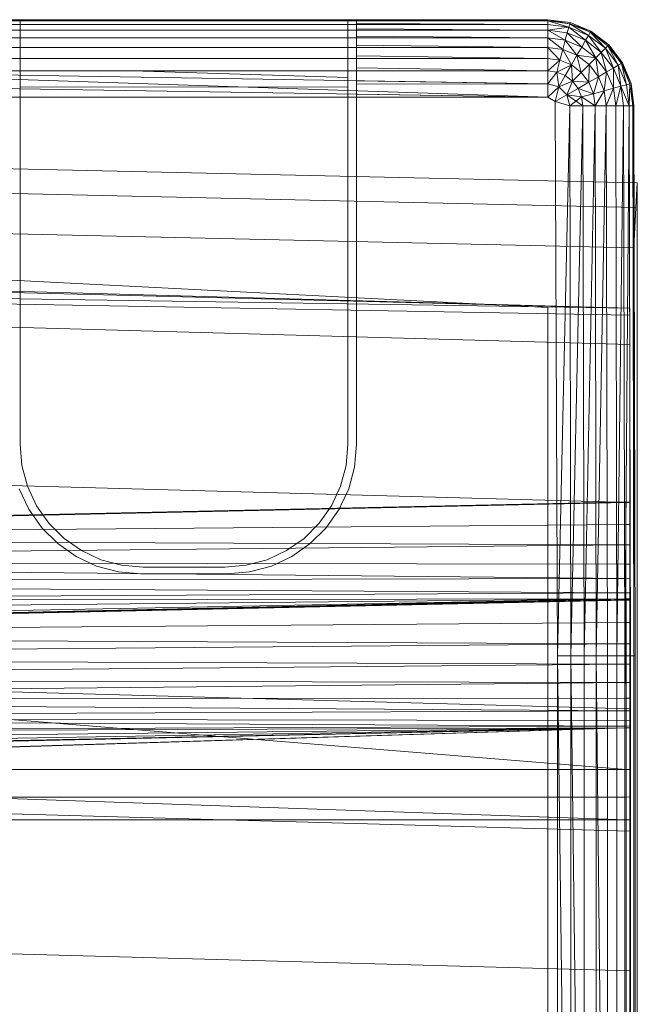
# Model space of a CAD drawing. Header units: metres. Extents: x 397.7 to 427.5, y 12.7 to 28.4.
# Tile 82 of 126: x 407.31 to 407.415, y 27.259 to 27.426. Entities that reach past the tile are written whole.
import ezdxf

# ---------------------------------------------------------------- set-up
doc = ezdxf.new("R2010")
doc.units = ezdxf.units.M
doc.layers.add('A-DETL-____-MBND', color=7, linetype='Continuous', lineweight=18)

# ---------------------------------------------------------------- blocks, each defined once
blk = doc.blocks.new('Family - Inodor P4-151432-08_TEL_P5')
at = {"layer": 'A-DETL-____-MBND', "color": 253, "true_color": 0xaaaaaa}
for p, q in [((0.57723, 0.40291), (0.71226, 0.40291)), ((0.57723, 0.40291), (0.71226, 0.40291)), ((0.57723, 0.40291), (0.71226, 0.40291)), ((0.71226, 0.40291), (0.57723, 0.40291)), ((0.71226, 0.40271), (0.57723, 0.40271)), ((0.71226, 0.40211), (0.57723, 0.40211)), ((0.62119, 0.4029), (0.67979, 0.4029)), ((0.62265, 0.40271), (0.62265, 0.40281)), ((0.62265, 0.40281), (0.62265, 0.33079)), ((0.62265, 0.40281), (0.67833, 0.40281)), ((0.62265, 0.40211), (0.62265, 0.40271)), ((0.67833, 0.40271), (0.62265, 0.40271)), ((0.62265, 0.40114), (0.62265, 0.40211)), ((0.67833, 0.40211), (0.62265, 0.40211)), ((0.67833, 0.33079), (0.67833, 0.40281)), ((0.67833, 0.40281), (0.67833, 0.40271)), ((0.67833, 0.40271), (0.67833, 0.40211)), ((0.67833, 0.40211), (0.67833, 0.40114)), ((0.67979, 0.4029), (0.67979, 0.40275)), ((0.71226, 0.40271), (0.67979, 0.40275)), ((0.67979, 0.40275), (0.71226, 0.40271)), ((0.67979, 0.40275), (0.67979, 0.40271)), ((0.71226, 0.40271), (0.67979, 0.40271)), ((0.67979, 0.40271), (0.71226, 0.40271)), ((0.67979, 0.40271), (0.67979, 0.40225)), ((0.67979, 0.40225), (0.71226, 0.40211)), ((0.67979, 0.40225), (0.71226, 0.40211)), ((0.67979, 0.40225), (0.67979, 0.40211)), ((0.71226, 0.40211), (0.67979, 0.40211)), ((0.67979, 0.40211), (0.71226, 0.40211)), ((0.67979, 0.40211), (0.67979, 0.40137)), ((0.71226, 0.40291), (0.71226, 0.40271)), ((0.71226, 0.40291), (0.71605, 0.40241)), ((0.71226, 0.40291), (0.71605, 0.40241)), ((0.71226, 0.40291), (0.71605, 0.40241)), ((0.71226, 0.40291), (0.71226, 0.40271)), ((0.71226, 0.40291), (0.716, 0.40221)), ((0.71226, 0.40291), (0.71226, 0.40271)), ((0.71226, 0.40291), (0.71605, 0.40241)), ((0.71226, 0.40291), (0.716, 0.40221)), ((0.716, 0.40221), (0.71226, 0.40271)), ((0.71226, 0.40271), (0.71226, 0.40211)), ((0.716, 0.40221), (0.71226, 0.40271)), ((0.71226, 0.40271), (0.71226, 0.40211)), ((0.71226, 0.40271), (0.716, 0.40221)), ((0.71226, 0.40271), (0.71584, 0.40164)), ((0.71226, 0.40271), (0.71584, 0.40164)), ((0.71226, 0.40271), (0.71226, 0.40211)), ((0.71584, 0.40164), (0.71226, 0.40211)), ((0.71226, 0.40211), (0.71226, 0.40114)), ((0.71584, 0.40164), (0.71226, 0.40211)), ((0.71226, 0.40211), (0.71226, 0.40114)), ((0.71226, 0.40211), (0.71584, 0.40164)), ((0.71226, 0.40211), (0.71226, 0.40114)), ((0.71584, 0.40164), (0.71226, 0.40114)), ((0.71584, 0.40164), (0.71226, 0.40114)), ((0.71584, 0.40164), (0.71559, 0.4007)), ((0.71584, 0.40164), (0.71559, 0.4007)), ((0.71584, 0.40164), (0.71559, 0.4007)), ((0.716, 0.40221), (0.71584, 0.40164)), ((0.716, 0.40221), (0.71584, 0.40164)), ((0.716, 0.40221), (0.71584, 0.40164)), ((0.71918, 0.40025), (0.71584, 0.40164)), ((0.71918, 0.40025), (0.71584, 0.40164)), ((0.71584, 0.40164), (0.7187, 0.39941)), ((0.71584, 0.40164), (0.71918, 0.40025)), ((0.71584, 0.40164), (0.7187, 0.39941)), ((0.71605, 0.40241), (0.716, 0.40221)), ((0.71605, 0.40241), (0.716, 0.40221)), ((0.71605, 0.40241), (0.716, 0.40221)), ((0.71948, 0.40077), (0.716, 0.40221)), ((0.71958, 0.40094), (0.716, 0.40221)), ((0.716, 0.40221), (0.71918, 0.40025)), ((0.716, 0.40221), (0.71958, 0.40094)), ((0.716, 0.40221), (0.71948, 0.40077)), ((0.716, 0.40221), (0.71948, 0.40077)), ((0.716, 0.40221), (0.71918, 0.40025)), ((0.71605, 0.40241), (0.71958, 0.40094)), ((0.71605, 0.40241), (0.71958, 0.40094)), ((0.71605, 0.40241), (0.71958, 0.40094)), ((0.71605, 0.40241), (0.71958, 0.40094)), ((0.71226, 0.40114), (0.57723, 0.40114)), ((0.71226, 0.39982), (0.57723, 0.39982)), ((0.62265, 0.39982), (0.62265, 0.40114)), ((0.67833, 0.40114), (0.62265, 0.40114)), ((0.62265, 0.39819), (0.62265, 0.39982)), ((0.67833, 0.39982), (0.62265, 0.39982)), ((0.67833, 0.40114), (0.67833, 0.39982)), ((0.67833, 0.39982), (0.67833, 0.39819)), ((0.67979, 0.40137), (0.71226, 0.40114)), ((0.67979, 0.40137), (0.71226, 0.40114)), ((0.67979, 0.40137), (0.67979, 0.40114)), ((0.71226, 0.40114), (0.67979, 0.40114)), ((0.67979, 0.40114), (0.71226, 0.40114)), ((0.67979, 0.40114), (0.67979, 0.40013)), ((0.67979, 0.40013), (0.71226, 0.39982)), ((0.67979, 0.40013), (0.71226, 0.39982)), ((0.67979, 0.40013), (0.67979, 0.39982)), ((0.71226, 0.39982), (0.67979, 0.39982)), ((0.67979, 0.39982), (0.71226, 0.39982)), ((0.67979, 0.39982), (0.67979, 0.39858)), ((0.71559, 0.4007), (0.71226, 0.40114)), ((0.71226, 0.40114), (0.71226, 0.39982)), ((0.71559, 0.4007), (0.71226, 0.40114)), ((0.71226, 0.40114), (0.71226, 0.39982)), ((0.71226, 0.40114), (0.71559, 0.4007)), ((0.71226, 0.40114), (0.71525, 0.39942)), ((0.71226, 0.40114), (0.71525, 0.39942)), ((0.71226, 0.40114), (0.71226, 0.39982)), ((0.71525, 0.39942), (0.71226, 0.39982)), ((0.71226, 0.39982), (0.71226, 0.39819)), ((0.71525, 0.39942), (0.71226, 0.39982)), ((0.71226, 0.39982), (0.71226, 0.39819)), ((0.71226, 0.39982), (0.71525, 0.39942)), ((0.71226, 0.39982), (0.71483, 0.39785)), ((0.71226, 0.39982), (0.71483, 0.39785)), ((0.71226, 0.39982), (0.71226, 0.39819)), ((0.71559, 0.4007), (0.71525, 0.39942)), ((0.71559, 0.4007), (0.71525, 0.39942)), ((0.71559, 0.4007), (0.71525, 0.39942)), ((0.7187, 0.39941), (0.71559, 0.4007)), ((0.7187, 0.39941), (0.71559, 0.4007)), ((0.71559, 0.4007), (0.71804, 0.39827)), ((0.71559, 0.4007), (0.7187, 0.39941)), ((0.71559, 0.4007), (0.71804, 0.39827)), ((0.71918, 0.40025), (0.7187, 0.39941)), ((0.71918, 0.40025), (0.7187, 0.39941)), ((0.71918, 0.40025), (0.7187, 0.39941)), ((0.71948, 0.40077), (0.71918, 0.40025)), ((0.71948, 0.40077), (0.71918, 0.40025)), ((0.71948, 0.40077), (0.71918, 0.40025)), ((0.72205, 0.39805), (0.71918, 0.40025)), ((0.72205, 0.39805), (0.71918, 0.40025)), ((0.71918, 0.40025), (0.72136, 0.39736)), ((0.71918, 0.40025), (0.72205, 0.39805)), ((0.71918, 0.40025), (0.72136, 0.39736)), ((0.71958, 0.40094), (0.71948, 0.40077)), ((0.71958, 0.40094), (0.71948, 0.40077)), ((0.71958, 0.40094), (0.71948, 0.40077)), ((0.72247, 0.39847), (0.71948, 0.40077)), ((0.72262, 0.39862), (0.71948, 0.40077)), ((0.71948, 0.40077), (0.72205, 0.39805)), ((0.71948, 0.40077), (0.72262, 0.39862)), ((0.71948, 0.40077), (0.72247, 0.39847)), ((0.71948, 0.40077), (0.72247, 0.39847)), ((0.71948, 0.40077), (0.72205, 0.39805)), ((0.71958, 0.40094), (0.72262, 0.39862)), ((0.71958, 0.40094), (0.72262, 0.39862)), ((0.71958, 0.40094), (0.72262, 0.39862)), ((0.71958, 0.40094), (0.72262, 0.39862)), ((0.71226, 0.39819), (0.57723, 0.39819)), ((0.62265, 0.39631), (0.62265, 0.39819)), ((0.67833, 0.39819), (0.62265, 0.39819)), ((0.67833, 0.39819), (0.67833, 0.39631)), ((0.67979, 0.39858), (0.71226, 0.39819)), ((0.67979, 0.39858), (0.71226, 0.39819)), ((0.67979, 0.39858), (0.67979, 0.39819)), ((0.71226, 0.39819), (0.67979, 0.39819)), ((0.67979, 0.39819), (0.71226, 0.39819)), ((0.67979, 0.39819), (0.67979, 0.39676)), ((0.71483, 0.39785), (0.71226, 0.39819)), ((0.71226, 0.39819), (0.71226, 0.39631)), ((0.71483, 0.39785), (0.71226, 0.39819)), ((0.71226, 0.39819), (0.71226, 0.39631)), ((0.71226, 0.39819), (0.71483, 0.39785)), ((0.71226, 0.39819), (0.71434, 0.39603)), ((0.71226, 0.39819), (0.71434, 0.39603)), ((0.71226, 0.39819), (0.71226, 0.39631)), ((0.71525, 0.39942), (0.71483, 0.39785)), ((0.71525, 0.39942), (0.71483, 0.39785)), ((0.71525, 0.39942), (0.71483, 0.39785)), ((0.71804, 0.39827), (0.71525, 0.39942)), ((0.71804, 0.39827), (0.71525, 0.39942)), ((0.71525, 0.39942), (0.71804, 0.39827)), ((0.71525, 0.39942), (0.71722, 0.39686)), ((0.71525, 0.39942), (0.71722, 0.39686)), ((0.71804, 0.39827), (0.71722, 0.39686)), ((0.71804, 0.39827), (0.71722, 0.39686)), ((0.71804, 0.39827), (0.71722, 0.39686)), ((0.7187, 0.39941), (0.71804, 0.39827)), ((0.7187, 0.39941), (0.71804, 0.39827)), ((0.7187, 0.39941), (0.71804, 0.39827)), ((0.72043, 0.39643), (0.71804, 0.39827)), ((0.72043, 0.39643), (0.71804, 0.39827)), ((0.71804, 0.39827), (0.72043, 0.39643)), ((0.72136, 0.39736), (0.7187, 0.39941)), ((0.72136, 0.39736), (0.7187, 0.39941)), ((0.7187, 0.39941), (0.72043, 0.39643)), ((0.7187, 0.39941), (0.72136, 0.39736)), ((0.7187, 0.39941), (0.72043, 0.39643)), ((0.72247, 0.39847), (0.72205, 0.39805)), ((0.72247, 0.39847), (0.72205, 0.39805)), ((0.72247, 0.39847), (0.72205, 0.39805)), ((0.72262, 0.39862), (0.72247, 0.39847)), ((0.72262, 0.39862), (0.72247, 0.39847)), ((0.72262, 0.39862), (0.72247, 0.39847)), ((0.72477, 0.39548), (0.72247, 0.39847)), ((0.72477, 0.39548), (0.72247, 0.39847)), ((0.72247, 0.39847), (0.72425, 0.39518)), ((0.72247, 0.39847), (0.72477, 0.39548)), ((0.72247, 0.39847), (0.72425, 0.39518)), ((0.72262, 0.39862), (0.72494, 0.39558)), ((0.72262, 0.39862), (0.72494, 0.39558)), ((0.72262, 0.39862), (0.72494, 0.39558)), ((0.72262, 0.39862), (0.72477, 0.39548)), ((0.72262, 0.39862), (0.72494, 0.39558)), ((0.72262, 0.39862), (0.72477, 0.39548)), ((0.67979, 0.39676), (0.71226, 0.39631)), ((0.67979, 0.39676), (0.71226, 0.39631)), ((0.67979, 0.39676), (0.67979, 0.39631)), ((0.71483, 0.39785), (0.71434, 0.39603)), ((0.71483, 0.39785), (0.71434, 0.39603)), ((0.71483, 0.39785), (0.71434, 0.39603)), ((0.71722, 0.39686), (0.71483, 0.39785)), ((0.71722, 0.39686), (0.71483, 0.39785)), ((0.71483, 0.39785), (0.71722, 0.39686)), ((0.71483, 0.39785), (0.71628, 0.39523)), ((0.71483, 0.39785), (0.71628, 0.39523)), ((0.71722, 0.39686), (0.71628, 0.39523)), ((0.71722, 0.39686), (0.71628, 0.39523)), ((0.71722, 0.39686), (0.71628, 0.39523)), ((0.71928, 0.39528), (0.71722, 0.39686)), ((0.72043, 0.39643), (0.71722, 0.39686)), ((0.71722, 0.39686), (0.72043, 0.39643)), ((0.71722, 0.39686), (0.71928, 0.39528)), ((0.71722, 0.39686), (0.71928, 0.39528)), ((0.71722, 0.39686), (0.71795, 0.39395)), ((0.71722, 0.39686), (0.71795, 0.39395)), ((0.72043, 0.39643), (0.71928, 0.39528)), ((0.72043, 0.39643), (0.71928, 0.39528)), ((0.72043, 0.39643), (0.71928, 0.39528)), ((0.72136, 0.39736), (0.72043, 0.39643)), ((0.72136, 0.39736), (0.72043, 0.39643)), ((0.72136, 0.39736), (0.72043, 0.39643)), ((0.72227, 0.39404), (0.72043, 0.39643)), ((0.72227, 0.39404), (0.72043, 0.39643)), ((0.72043, 0.39643), (0.72086, 0.39322)), ((0.72043, 0.39643), (0.72227, 0.39404)), ((0.72043, 0.39643), (0.72086, 0.39322)), ((0.72205, 0.39805), (0.72136, 0.39736)), ((0.72205, 0.39805), (0.72136, 0.39736)), ((0.72205, 0.39805), (0.72136, 0.39736)), ((0.72341, 0.3947), (0.72136, 0.39736)), ((0.72341, 0.3947), (0.72136, 0.39736)), ((0.72136, 0.39736), (0.72227, 0.39404)), ((0.72136, 0.39736), (0.72341, 0.3947)), ((0.72136, 0.39736), (0.72227, 0.39404)), ((0.72425, 0.39518), (0.72205, 0.39805)), ((0.72425, 0.39518), (0.72205, 0.39805)), ((0.72205, 0.39805), (0.72341, 0.3947)), ((0.72205, 0.39805), (0.72425, 0.39518)), ((0.72205, 0.39805), (0.72341, 0.3947)), ((0.71226, 0.39631), (0.57723, 0.39631)), ((0.62265, 0.39424), (0.62265, 0.39631)), ((0.67833, 0.39631), (0.62265, 0.39631)), ((0.67833, 0.39631), (0.67833, 0.39423)), ((0.71226, 0.39631), (0.67979, 0.39631)), ((0.67979, 0.39631), (0.71226, 0.39631)), ((0.67979, 0.39631), (0.67979, 0.39473)), ((0.71434, 0.39603), (0.71226, 0.39631)), ((0.71226, 0.39631), (0.71226, 0.39423)), ((0.71434, 0.39603), (0.71226, 0.39631)), ((0.71226, 0.39631), (0.71226, 0.39423)), ((0.71226, 0.39631), (0.71434, 0.39603)), ((0.71226, 0.39631), (0.71226, 0.39423)), ((0.71434, 0.39603), (0.71226, 0.39423)), ((0.71434, 0.39603), (0.71226, 0.39423)), ((0.7138, 0.39402), (0.71434, 0.39603)), ((0.71434, 0.39603), (0.7138, 0.39402)), ((0.71434, 0.39603), (0.7138, 0.39402)), ((0.71628, 0.39523), (0.7138, 0.39402)), ((0.71628, 0.39523), (0.7138, 0.39402)), ((0.71628, 0.39523), (0.71434, 0.39603)), ((0.71628, 0.39523), (0.71434, 0.39603)), ((0.71434, 0.39603), (0.71628, 0.39523)), ((0.71628, 0.39523), (0.71524, 0.39343)), ((0.71628, 0.39523), (0.71524, 0.39343)), ((0.71628, 0.39523), (0.71524, 0.39343)), ((0.71795, 0.39395), (0.71628, 0.39523)), ((0.71795, 0.39395), (0.71628, 0.39523)), ((0.71628, 0.39523), (0.71795, 0.39395)), ((0.71628, 0.39523), (0.71648, 0.39248)), ((0.71628, 0.39523), (0.71648, 0.39248)), ((0.71928, 0.39528), (0.71795, 0.39395)), ((0.71928, 0.39528), (0.71795, 0.39395)), ((0.71928, 0.39528), (0.71795, 0.39395)), ((0.71928, 0.39528), (0.71923, 0.39228)), ((0.71928, 0.39528), (0.71923, 0.39228)), ((0.72086, 0.39322), (0.71928, 0.39528)), ((0.72086, 0.39322), (0.71928, 0.39528)), ((0.71928, 0.39528), (0.72086, 0.39322)), ((0.72425, 0.39518), (0.72341, 0.3947)), ((0.72425, 0.39518), (0.72341, 0.3947)), ((0.72425, 0.39518), (0.72341, 0.3947)), ((0.72477, 0.39548), (0.72425, 0.39518)), ((0.72477, 0.39548), (0.72425, 0.39518)), ((0.72477, 0.39548), (0.72425, 0.39518)), ((0.72564, 0.39184), (0.72425, 0.39518)), ((0.72564, 0.39184), (0.72425, 0.39518)), ((0.72425, 0.39518), (0.7247, 0.39159)), ((0.72425, 0.39518), (0.72564, 0.39184)), ((0.72425, 0.39518), (0.7247, 0.39159)), ((0.72494, 0.39558), (0.72477, 0.39548)), ((0.72494, 0.39558), (0.72477, 0.39548)), ((0.72494, 0.39558), (0.72477, 0.39548)), ((0.72621, 0.392), (0.72477, 0.39548)), ((0.72621, 0.392), (0.72477, 0.39548)), ((0.72477, 0.39548), (0.72564, 0.39184)), ((0.72477, 0.39548), (0.72621, 0.392)), ((0.72477, 0.39548), (0.72564, 0.39184)), ((0.72494, 0.39558), (0.72641, 0.39205)), ((0.72494, 0.39558), (0.72641, 0.39205)), ((0.72494, 0.39558), (0.72641, 0.39205)), ((0.72494, 0.39558), (0.72621, 0.392)), ((0.72494, 0.39558), (0.72641, 0.39205)), ((0.72494, 0.39558), (0.72621, 0.392)), ((0.71226, 0.39423), (0.57723, 0.39423)), ((0.71226, 0.39201), (0.57723, 0.39423)), ((0.71226, 0.38973), (0.57723, 0.39423)), ((0.62265, 0.39149), (0.62265, 0.39424)), ((0.64166, 0.39423), (0.62265, 0.39424)), ((0.67833, 0.39307), (0.64166, 0.39423)), ((0.67833, 0.39423), (0.64166, 0.39423)), ((0.67833, 0.39423), (0.67833, 0.39307)), ((0.67833, 0.39307), (0.67833, 0.39144)), ((0.67979, 0.39473), (0.71226, 0.39423)), ((0.67979, 0.39473), (0.71226, 0.39423)), ((0.67979, 0.39473), (0.67979, 0.39423)), ((0.71226, 0.39423), (0.67979, 0.39423)), ((0.67979, 0.39423), (0.71226, 0.39423)), ((0.67979, 0.39423), (0.67979, 0.39254)), ((0.7138, 0.39402), (0.71226, 0.39423)), ((0.71226, 0.39423), (0.71226, 0.39201)), ((0.7138, 0.39402), (0.71226, 0.39423)), ((0.71226, 0.39423), (0.71226, 0.39201)), ((0.71226, 0.39423), (0.7138, 0.39402)), ((0.71226, 0.39423), (0.71226, 0.39201)), ((0.7138, 0.39402), (0.71226, 0.39201)), ((0.7138, 0.39402), (0.71226, 0.39201)), ((0.7138, 0.39402), (0.71226, 0.39201)), ((0.71524, 0.39343), (0.7138, 0.39402)), ((0.71413, 0.39151), (0.7138, 0.39402)), ((0.71524, 0.39343), (0.7138, 0.39402)), ((0.7138, 0.39402), (0.71524, 0.39343)), ((0.7138, 0.39402), (0.71413, 0.39151)), ((0.7138, 0.39402), (0.71413, 0.39151)), ((0.71524, 0.39343), (0.71413, 0.39151)), ((0.71524, 0.39343), (0.71413, 0.39151)), ((0.71524, 0.39343), (0.71413, 0.39151)), ((0.71648, 0.39248), (0.71524, 0.39343)), ((0.71648, 0.39248), (0.71524, 0.39343)), ((0.71524, 0.39343), (0.71648, 0.39248)), ((0.71795, 0.39395), (0.71648, 0.39248)), ((0.71795, 0.39395), (0.71648, 0.39248)), ((0.71795, 0.39395), (0.71648, 0.39248)), ((0.71923, 0.39228), (0.71795, 0.39395)), ((0.71923, 0.39228), (0.71795, 0.39395)), ((0.71795, 0.39395), (0.71923, 0.39228)), ((0.72086, 0.39322), (0.71923, 0.39228)), ((0.72086, 0.39322), (0.71923, 0.39228)), ((0.72086, 0.39322), (0.71923, 0.39228)), ((0.72086, 0.39322), (0.72003, 0.39034)), ((0.72086, 0.39322), (0.72003, 0.39034)), ((0.72227, 0.39404), (0.72086, 0.39322)), ((0.72227, 0.39404), (0.72086, 0.39322)), ((0.72227, 0.39404), (0.72086, 0.39322)), ((0.72185, 0.39083), (0.72086, 0.39322)), ((0.72185, 0.39083), (0.72086, 0.39322)), ((0.72086, 0.39322), (0.72185, 0.39083)), ((0.72227, 0.39404), (0.72185, 0.39083)), ((0.72227, 0.39404), (0.72185, 0.39083)), ((0.72341, 0.3947), (0.72227, 0.39404)), ((0.72341, 0.3947), (0.72227, 0.39404)), ((0.72341, 0.3947), (0.72227, 0.39404)), ((0.72342, 0.39125), (0.72227, 0.39404)), ((0.72342, 0.39125), (0.72227, 0.39404)), ((0.72227, 0.39404), (0.72342, 0.39125)), ((0.7247, 0.39159), (0.72341, 0.3947)), ((0.7247, 0.39159), (0.72341, 0.3947)), ((0.72341, 0.3947), (0.72342, 0.39125)), ((0.72341, 0.3947), (0.7247, 0.39159)), ((0.72341, 0.3947), (0.72342, 0.39125)), ((0.71226, 0.38973), (0.57626, 0.39188)), ((0.62265, 0.33079), (0.62265, 0.39149)), ((0.67833, 0.39144), (0.62265, 0.39149)), ((0.67833, 0.39144), (0.67833, 0.33079)), ((0.67979, 0.39254), (0.71226, 0.39201)), ((0.67979, 0.39254), (0.71226, 0.39201)), ((0.67979, 0.39254), (0.67979, 0.39198)), ((0.71226, 0.39201), (0.67979, 0.39198)), ((0.67979, 0.39198), (0.71226, 0.39201)), ((0.67979, 0.39198), (0.67979, 0.39024)), ((0.71226, 0.39201), (0.71226, 0.38973)), ((0.71413, 0.39151), (0.71226, 0.39201)), ((0.71413, 0.39151), (0.71226, 0.39201)), ((0.71226, 0.39201), (0.71226, 0.38973)), ((0.71226, 0.39201), (0.71413, 0.39151)), ((0.71226, 0.39201), (0.71226, 0.38973)), ((0.71413, 0.39151), (0.71226, 0.38973)), ((0.71413, 0.39151), (0.71226, 0.38973)), ((0.71413, 0.39151), (0.71226, 0.38973)), ((0.71353, 0.38899), (0.71413, 0.39151)), ((0.71413, 0.39151), (0.71353, 0.38899)), ((0.71413, 0.39151), (0.71353, 0.38899)), ((0.71648, 0.39248), (0.71413, 0.39151)), ((0.71648, 0.39248), (0.71413, 0.39151)), ((0.71648, 0.39248), (0.71413, 0.39151)), ((0.71551, 0.39013), (0.71413, 0.39151)), ((0.71551, 0.39013), (0.71413, 0.39151)), ((0.71413, 0.39151), (0.71551, 0.39013)), ((0.71648, 0.39248), (0.71551, 0.39013)), ((0.71648, 0.39248), (0.71551, 0.39013)), ((0.71648, 0.39248), (0.71551, 0.39013)), ((0.71743, 0.39124), (0.71648, 0.39248)), ((0.71923, 0.39228), (0.71648, 0.39248)), ((0.71648, 0.39248), (0.71923, 0.39228)), ((0.71648, 0.39248), (0.71743, 0.39124)), ((0.71648, 0.39248), (0.71743, 0.39124)), ((0.71923, 0.39228), (0.71743, 0.39124)), ((0.71923, 0.39228), (0.71743, 0.39124)), ((0.71923, 0.39228), (0.71743, 0.39124)), ((0.72003, 0.39034), (0.71923, 0.39228)), ((0.72003, 0.39034), (0.71923, 0.39228)), ((0.71923, 0.39228), (0.72003, 0.39034)), ((0.7247, 0.39159), (0.72342, 0.39125)), ((0.7247, 0.39159), (0.72342, 0.39125)), ((0.7247, 0.39159), (0.72342, 0.39125)), ((0.7247, 0.39159), (0.72382, 0.38826)), ((0.7247, 0.39159), (0.72382, 0.38826)), ((0.72564, 0.39184), (0.7247, 0.39159)), ((0.72564, 0.39184), (0.7247, 0.39159)), ((0.72564, 0.39184), (0.7247, 0.39159)), ((0.72514, 0.38826), (0.7247, 0.39159)), ((0.72611, 0.38826), (0.7247, 0.39159)), ((0.7247, 0.39159), (0.72611, 0.38826)), ((0.7247, 0.39159), (0.72514, 0.38826)), ((0.7247, 0.39159), (0.72514, 0.38826)), ((0.72621, 0.392), (0.72564, 0.39184)), ((0.72621, 0.392), (0.72564, 0.39184)), ((0.72621, 0.392), (0.72564, 0.39184)), ((0.72611, 0.38826), (0.72564, 0.39184)), ((0.72611, 0.38826), (0.72564, 0.39184)), ((0.72564, 0.39184), (0.72611, 0.38826)), ((0.72621, 0.392), (0.72611, 0.38826)), ((0.72621, 0.392), (0.72611, 0.38826)), ((0.72641, 0.39205), (0.72621, 0.392)), ((0.72641, 0.39205), (0.72621, 0.392)), ((0.72641, 0.39205), (0.72621, 0.392)), ((0.72671, 0.38826), (0.72621, 0.392)), ((0.72671, 0.38826), (0.72621, 0.392)), ((0.72621, 0.392), (0.72671, 0.38826)), ((0.72641, 0.39205), (0.72691, 0.38826)), ((0.72641, 0.39205), (0.72691, 0.38826)), ((0.72641, 0.39205), (0.72691, 0.38826)), ((0.72641, 0.39205), (0.72671, 0.38826)), ((0.72641, 0.39205), (0.72691, 0.38826)), ((0.72641, 0.39205), (0.72671, 0.38826)), ((0.71226, 0.38973), (0.57723, 0.38973)), ((0.67979, 0.39024), (0.71226, 0.38973)), ((0.67979, 0.39024), (0.71226, 0.38973)), ((0.67979, 0.39024), (0.67979, 0.38973)), ((0.71226, 0.38973), (0.67979, 0.38973)), ((0.67979, 0.38973), (0.71226, 0.38973)), ((0.67979, 0.38973), (0.67979, 0.38917)), ((0.71353, 0.38899), (0.71226, 0.38973)), ((0.71353, 0.38899), (0.71226, 0.38973)), ((0.71226, 0.38973), (0.71353, 0.38899)), ((0.71551, 0.39013), (0.71353, 0.38899)), ((0.71551, 0.39013), (0.71353, 0.38899)), ((0.71743, 0.39124), (0.71551, 0.39013)), ((0.71743, 0.39124), (0.71551, 0.39013)), ((0.71743, 0.39124), (0.71551, 0.39013)), ((0.71802, 0.3898), (0.71551, 0.39013)), ((0.71601, 0.38826), (0.71551, 0.39013)), ((0.71802, 0.3898), (0.71551, 0.39013)), ((0.71802, 0.3898), (0.71551, 0.39013)), ((0.71823, 0.38826), (0.71551, 0.39013)), ((0.71802, 0.3898), (0.71601, 0.38826)), ((0.71802, 0.3898), (0.71743, 0.39124)), ((0.72003, 0.39034), (0.71743, 0.39124)), ((0.71743, 0.39124), (0.72003, 0.39034)), ((0.71743, 0.39124), (0.71802, 0.3898)), ((0.71743, 0.39124), (0.71802, 0.3898)), ((0.72003, 0.39034), (0.71802, 0.3898)), ((0.72003, 0.39034), (0.71802, 0.3898)), ((0.72003, 0.39034), (0.71802, 0.3898)), ((0.71823, 0.38826), (0.71802, 0.3898)), ((0.72031, 0.38826), (0.71802, 0.3898)), ((0.71802, 0.3898), (0.71823, 0.38826)), ((0.71802, 0.3898), (0.72031, 0.38826)), ((0.71802, 0.3898), (0.71823, 0.38826)), ((0.72185, 0.39083), (0.72003, 0.39034)), ((0.72185, 0.39083), (0.72003, 0.39034)), ((0.72185, 0.39083), (0.72003, 0.39034)), ((0.72031, 0.38826), (0.72003, 0.39034)), ((0.72031, 0.38826), (0.72003, 0.39034)), ((0.72003, 0.39034), (0.72031, 0.38826)), ((0.72185, 0.39083), (0.72031, 0.38826)), ((0.72185, 0.39083), (0.72031, 0.38826)), ((0.72342, 0.39125), (0.72185, 0.39083)), ((0.72342, 0.39125), (0.72185, 0.39083)), ((0.72342, 0.39125), (0.72185, 0.39083)), ((0.72219, 0.38826), (0.72185, 0.39083)), ((0.72219, 0.38826), (0.72185, 0.39083)), ((0.72185, 0.39083), (0.72219, 0.38826)), ((0.72342, 0.39125), (0.72219, 0.38826)), ((0.72342, 0.39125), (0.72219, 0.38826)), ((0.72382, 0.38826), (0.72342, 0.39125)), ((0.72382, 0.38826), (0.72342, 0.39125)), ((0.72342, 0.39125), (0.72382, 0.38826)), ((0.67979, 0.38917), (0.67979, 0.33073)), ((0.71601, 0.38826), (0.71353, 0.38899)), ((0.71353, 0.38899), (0.71393, 0.29485)), ((0.71353, 0.38899), (0.71393, 0.29485)), ((0.71601, 0.38826), (0.71353, 0.38899)), ((0.71393, 0.29485), (0.71353, 0.38899)), ((0.71601, 0.38826), (0.71393, 0.29485)), ((0.71601, 0.38826), (0.71393, 0.29485)), ((0.71601, 0.38826), (0.71393, 0.29485)), ((0.71823, 0.38826), (0.71601, 0.38826)), ((0.71621, 0.29485), (0.71601, 0.38826)), ((0.71823, 0.38826), (0.71601, 0.38826)), ((0.71621, 0.29485), (0.71601, 0.38826)), ((0.71601, 0.38826), (0.71621, 0.29485)), ((0.71823, 0.38826), (0.71621, 0.29485)), ((0.71823, 0.38826), (0.71621, 0.29485)), ((0.72031, 0.38826), (0.71823, 0.38826)), ((0.71843, 0.29485), (0.71823, 0.38826)), ((0.72031, 0.38826), (0.71823, 0.38826)), ((0.72031, 0.38826), (0.71823, 0.38826)), ((0.71843, 0.29485), (0.71823, 0.38826)), ((0.71823, 0.38826), (0.71843, 0.29485)), ((0.72031, 0.38826), (0.71843, 0.29485)), ((0.72031, 0.38826), (0.71843, 0.29485)), ((0.72219, 0.38826), (0.72031, 0.38826)), ((0.72051, 0.29485), (0.72031, 0.38826)), ((0.72219, 0.38826), (0.72031, 0.38826)), ((0.72219, 0.38826), (0.72031, 0.38826)), ((0.72051, 0.29485), (0.72031, 0.38826)), ((0.72031, 0.38826), (0.72051, 0.29485)), ((0.72219, 0.38826), (0.72051, 0.29485)), ((0.72219, 0.38826), (0.72051, 0.29485)), ((0.72382, 0.38826), (0.72219, 0.38826)), ((0.72239, 0.29485), (0.72219, 0.38826)), ((0.72382, 0.38826), (0.72219, 0.38826)), ((0.72382, 0.38826), (0.72219, 0.38826)), ((0.72239, 0.29485), (0.72219, 0.38826)), ((0.72219, 0.38826), (0.72239, 0.29485)), ((0.72514, 0.38826), (0.72382, 0.38826)), ((0.72402, 0.29485), (0.72382, 0.38826)), ((0.72514, 0.38826), (0.72382, 0.38826)), ((0.72514, 0.38826), (0.72382, 0.38826)), ((0.72402, 0.29485), (0.72382, 0.38826)), ((0.72382, 0.38826), (0.72402, 0.29485)), ((0.72514, 0.38826), (0.72402, 0.29485)), ((0.72514, 0.38826), (0.72402, 0.29485)), ((0.72611, 0.38826), (0.72514, 0.38826)), ((0.72534, 0.29485), (0.72514, 0.38826)), ((0.72611, 0.38826), (0.72514, 0.38826)), ((0.72611, 0.38826), (0.72514, 0.38826)), ((0.72534, 0.29485), (0.72514, 0.38826)), ((0.72514, 0.38826), (0.72534, 0.29485)), ((0.72611, 0.38826), (0.72534, 0.29485)), ((0.72611, 0.38826), (0.72534, 0.29485)), ((0.72671, 0.38826), (0.72611, 0.38826)), ((0.72631, 0.29485), (0.72611, 0.38826)), ((0.72671, 0.38826), (0.72611, 0.38826)), ((0.72671, 0.38826), (0.72611, 0.38826)), ((0.72631, 0.29485), (0.72611, 0.38826)), ((0.72611, 0.38826), (0.72631, 0.29485)), ((0.72691, 0.38826), (0.72671, 0.38826)), ((0.72691, 0.29485), (0.72671, 0.38826)), ((0.72691, 0.38826), (0.72671, 0.38826)), ((0.72691, 0.38826), (0.72671, 0.38826)), ((0.72691, 0.29485), (0.72671, 0.38826)), ((0.72671, 0.38826), (0.72691, 0.29485)), ((0.72691, 0.38826), (0.72711, 0.29485)), ((0.72691, 0.38826), (0.72691, 0.01465)), ((0.72691, 0.38826), (0.72691, 0.01465)), ((0.72691, 0.38826), (0.72691, 0.29485)), ((0.72691, 0.38826), (0.72711, 0.29485)), ((0.72691, 0.38826), (0.72691, 0.29485)), ((0.72747, 0.37522), (0.40793, 0.38234)), ((0.72747, 0.37522), (0.40793, 0.38234)), ((0.72725, 0.371), (0.40776, 0.37812)), ((0.72725, 0.371), (0.40776, 0.37812)), ((0.72725, 0.371), (0.72747, 0.37522)), ((0.72747, 0.37522), (0.72725, 0.371)), ((0.72747, 0.371), (0.72747, 0.37522)), ((0.72747, 0.37522), (0.72747, 0.371)), ((0.72691, 0.36417), (0.40749, 0.37128)), ((0.72691, 0.36417), (0.40749, 0.37128)), ((0.72691, 0.36417), (0.72725, 0.371)), ((0.72725, 0.371), (0.72691, 0.36417)), ((0.72747, 0.371), (0.72747, 0.36417)), ((0.72747, 0.36417), (0.72747, 0.371)), ((0.21652, 0.36797), (0.7262, 0.35389)), ((0.7262, 0.35389), (0.21652, 0.36678)), ((0.72691, 0.03582), (0.72691, 0.36417)), ((0.72691, 0.36417), (0.72691, 0.03582)), ((0.72747, 0.36417), (0.72747, 0.03582)), ((0.72747, 0.03582), (0.72747, 0.36417)), ((0.7262, 0.35389), (0.21652, 0.36184)), ((0.7262, 0.35271), (0.21652, 0.36184)), ((0.7262, 0.34776), (0.21652, 0.36184)), ((0.54781, 0.3624), (0.71226, 0.35403)), ((0.71226, 0.35403), (0.57586, 0.36098)), ((0.71226, 0.05064), (0.71226, 0.35403)), ((0.71226, 0.05064), (0.71226, 0.35403)), ((0.7262, 0.35389), (0.7262, 0.35271)), ((0.7262, 0.35271), (0.7262, 0.34776)), ((0.7262, 0.34776), (0.7262, 0.32087)), ((0.7262, 0.32087), (0.21652, 0.33495)), ((0.62265, 0.33079), (0.62297, 0.32716)), ((0.62297, 0.32716), (0.62265, 0.33079)), ((0.67801, 0.32716), (0.67833, 0.33079)), ((0.67833, 0.33079), (0.67801, 0.32716)), ((0.67979, 0.33073), (0.67946, 0.32692)), ((0.62297, 0.32716), (0.62391, 0.32365)), ((0.62391, 0.32365), (0.62297, 0.32716)), ((0.67707, 0.32365), (0.67801, 0.32716)), ((0.67801, 0.32716), (0.67707, 0.32365)), ((0.67946, 0.32692), (0.67847, 0.32322)), ((0.62251, 0.32322), (0.62413, 0.31974)), ((0.62391, 0.32365), (0.62545, 0.32035)), ((0.62545, 0.32035), (0.62391, 0.32365)), ((0.67553, 0.32035), (0.67707, 0.32365)), ((0.67707, 0.32365), (0.67553, 0.32035)), ((0.67847, 0.32322), (0.67714, 0.32038)), ((0.44565, 0.31489), (0.7262, 0.32102)), ((0.72555, 0.32088), (0.44565, 0.31489)), ((0.72555, 0.32088), (0.44565, 0.31489)), ((0.62413, 0.31974), (0.62633, 0.31661)), ((0.62545, 0.32035), (0.62754, 0.31737)), ((0.62754, 0.31737), (0.62545, 0.32035)), ((0.67344, 0.31737), (0.67553, 0.32035)), ((0.67553, 0.32035), (0.67344, 0.31737)), ((0.67465, 0.31661), (0.67685, 0.31974)), ((0.67699, 0.32006), (0.67685, 0.31974)), ((0.67714, 0.32038), (0.67699, 0.32006)), ((0.72555, 0.32088), (0.7262, 0.3209)), ((0.72555, 0.32088), (0.7262, 0.3209)), ((0.7262, 0.32089), (0.72555, 0.32088)), ((0.72555, 0.32088), (0.7262, 0.32089)), ((0.7262, 0.32088), (0.72555, 0.32088)), ((0.72555, 0.31713), (0.72555, 0.32088)), ((0.7262, 0.32088), (0.72555, 0.32088)), ((0.72555, 0.32088), (0.72555, 0.31713)), ((0.7262, 0.3209), (0.7262, 0.32102)), ((0.7262, 0.32089), (0.7262, 0.3209)), ((0.7262, 0.32088), (0.7262, 0.32089)), ((0.7262, 0.31714), (0.7262, 0.32088)), ((0.7262, 0.32087), (0.7262, 0.28584)), ((0.72555, 0.31713), (0.44565, 0.31489)), ((0.72555, 0.31713), (0.44565, 0.31489)), ((0.62633, 0.31661), (0.62904, 0.3139)), ((0.62754, 0.31737), (0.63011, 0.31479)), ((0.63011, 0.31479), (0.62754, 0.31737)), ((0.67087, 0.31479), (0.67344, 0.31737)), ((0.67344, 0.31737), (0.67087, 0.31479)), ((0.67194, 0.3139), (0.67465, 0.31661)), ((0.7262, 0.31714), (0.72555, 0.31713)), ((0.72555, 0.31713), (0.7262, 0.31714)), ((0.7262, 0.31713), (0.72555, 0.31713)), ((0.7262, 0.31712), (0.72555, 0.31713)), ((0.72555, 0.31713), (0.7262, 0.31713)), ((0.72555, 0.31713), (0.72555, 0.31371)), ((0.72555, 0.31371), (0.72555, 0.31713)), ((0.7262, 0.31712), (0.72555, 0.31713)), ((0.7262, 0.31713), (0.7262, 0.31714)), ((0.7262, 0.31712), (0.7262, 0.31713)), ((0.7262, 0.31371), (0.7262, 0.31712)), ((0.72555, 0.31371), (0.44565, 0.31489)), ((0.44565, 0.31489), (0.72555, 0.31371)), ((0.63011, 0.31479), (0.63309, 0.31271)), ((0.63309, 0.31271), (0.63011, 0.31479)), ((0.66789, 0.31271), (0.67087, 0.31479)), ((0.67087, 0.31479), (0.66789, 0.31271)), ((0.72555, 0.31371), (0.44566, 0.31079)), ((0.72555, 0.31371), (0.44566, 0.31079)), ((0.62904, 0.3139), (0.63217, 0.3117)), ((0.6688, 0.3117), (0.67194, 0.3139)), ((0.7262, 0.31371), (0.72555, 0.31371)), ((0.7262, 0.31371), (0.72555, 0.31371)), ((0.72555, 0.31371), (0.7262, 0.31371)), ((0.72555, 0.31043), (0.72555, 0.31371)), ((0.7262, 0.31371), (0.72555, 0.31371)), ((0.72555, 0.31371), (0.72555, 0.31043)), ((0.7262, 0.31371), (0.7262, 0.31371)), ((0.7262, 0.31044), (0.7262, 0.31371)), ((0.63217, 0.3117), (0.63565, 0.31008)), ((0.63309, 0.31271), (0.63639, 0.31117)), ((0.63639, 0.31117), (0.63309, 0.31271)), ((0.63639, 0.31117), (0.6399, 0.31023)), ((0.6399, 0.31023), (0.63639, 0.31117)), ((0.66107, 0.31023), (0.66459, 0.31117)), ((0.66459, 0.31117), (0.66107, 0.31023)), ((0.66459, 0.31117), (0.66789, 0.31271)), ((0.66789, 0.31271), (0.66459, 0.31117)), ((0.66533, 0.31008), (0.6688, 0.3117)), ((0.72555, 0.31043), (0.44566, 0.31079)), ((0.44566, 0.31079), (0.72555, 0.31043)), ((0.44566, 0.31079), (0.72555, 0.30799)), ((0.44566, 0.31079), (0.72555, 0.30799)), ((0.63565, 0.31008), (0.63935, 0.30909)), ((0.6399, 0.31023), (0.64353, 0.30991)), ((0.64353, 0.30991), (0.6399, 0.31023)), ((0.64353, 0.30991), (0.65745, 0.30991)), ((0.65745, 0.30991), (0.64353, 0.30991)), ((0.65745, 0.30991), (0.66107, 0.31023)), ((0.66107, 0.31023), (0.65745, 0.30991)), ((0.66163, 0.30909), (0.66533, 0.31008)), ((0.7262, 0.31044), (0.72555, 0.31043)), ((0.7262, 0.31044), (0.72555, 0.31043)), ((0.72555, 0.30799), (0.72555, 0.31043)), ((0.72555, 0.31043), (0.72555, 0.30799)), ((0.7262, 0.30801), (0.7262, 0.31044)), ((0.72555, 0.30799), (0.44566, 0.30737)), ((0.72555, 0.30799), (0.44566, 0.30737)), ((0.63935, 0.30909), (0.64316, 0.30876)), ((0.64316, 0.30876), (0.65781, 0.30876)), ((0.65781, 0.30876), (0.66163, 0.30909)), ((0.7262, 0.30801), (0.72555, 0.30799)), ((0.7262, 0.30801), (0.72555, 0.30799)), ((0.72555, 0.30554), (0.72555, 0.30799)), ((0.72555, 0.30799), (0.72555, 0.30554)), ((0.7262, 0.30557), (0.7262, 0.30801)), ((0.72555, 0.30554), (0.44566, 0.30737)), ((0.44566, 0.30737), (0.72555, 0.30554)), ((0.72555, 0.30554), (0.44566, 0.30409)), ((0.72555, 0.30554), (0.44566, 0.30409)), ((0.72555, 0.30454), (0.44566, 0.30409)), ((0.72555, 0.30454), (0.44566, 0.30165)), ((0.72555, 0.30454), (0.44566, 0.30409)), ((0.72555, 0.30454), (0.44566, 0.2992)), ((0.72555, 0.30454), (0.44566, 0.30165)), ((0.72555, 0.30454), (0.44566, 0.2992)), ((0.44571, 0.29829), (0.7262, 0.30443)), ((0.72555, 0.30454), (0.44572, 0.2982)), ((0.72555, 0.30454), (0.44572, 0.2982)), ((0.7262, 0.30557), (0.72555, 0.30554)), ((0.7262, 0.30557), (0.72555, 0.30554)), ((0.72555, 0.30454), (0.72555, 0.30554)), ((0.72555, 0.30554), (0.72555, 0.30454)), ((0.7262, 0.30457), (0.72555, 0.30454)), ((0.72555, 0.30454), (0.7262, 0.30457)), ((0.7262, 0.30446), (0.72555, 0.30454)), ((0.72555, 0.30454), (0.72561, 0.27553)), ((0.72561, 0.27553), (0.72555, 0.30454)), ((0.7262, 0.30446), (0.72555, 0.30454)), ((0.7262, 0.30457), (0.7262, 0.30557)), ((0.7262, 0.30446), (0.7262, 0.30457)), ((0.7262, 0.27556), (0.7262, 0.30446)), ((0.7262, 0.30433), (0.7262, 0.30443)), ((0.7256, 0.30429), (0.44571, 0.29829)), ((0.7256, 0.30429), (0.44571, 0.29829)), ((0.7256, 0.30429), (0.7262, 0.30433)), ((0.7256, 0.30429), (0.7262, 0.30433)), ((0.7262, 0.30431), (0.7256, 0.30429)), ((0.7256, 0.30429), (0.7262, 0.30431)), ((0.7262, 0.3043), (0.7256, 0.30429)), ((0.7256, 0.30429), (0.7262, 0.3043)), ((0.7262, 0.30429), (0.7256, 0.30429)), ((0.7256, 0.30052), (0.7256, 0.30429)), ((0.7262, 0.30429), (0.7256, 0.30429)), ((0.7256, 0.30429), (0.7256, 0.30052)), ((0.7262, 0.30431), (0.7262, 0.30433)), ((0.7262, 0.3043), (0.7262, 0.30431)), ((0.7262, 0.30429), (0.7262, 0.3043)), ((0.7262, 0.30053), (0.7262, 0.30429)), ((0.7262, 0.28584), (0.21652, 0.29991)), ((0.7256, 0.30052), (0.44571, 0.29829)), ((0.7256, 0.30052), (0.44571, 0.29829)), ((0.7262, 0.30053), (0.7256, 0.30052)), ((0.7256, 0.30052), (0.7262, 0.30053)), ((0.7262, 0.30052), (0.7256, 0.30052)), ((0.7256, 0.29687), (0.7256, 0.30052)), ((0.7262, 0.30052), (0.7256, 0.30052)), ((0.7256, 0.30052), (0.7256, 0.29687)), ((0.7262, 0.30052), (0.7262, 0.30053)), ((0.7262, 0.29687), (0.7262, 0.30052)), ((0.7256, 0.29687), (0.44571, 0.29829)), ((0.44571, 0.29829), (0.7256, 0.29687)), ((0.72561, 0.27553), (0.44572, 0.2982)), ((0.44572, 0.2982), (0.72561, 0.27553)), ((0.7256, 0.29687), (0.44571, 0.29452)), ((0.7256, 0.29687), (0.44571, 0.29452)), ((0.7262, 0.29687), (0.7256, 0.29687)), ((0.7262, 0.29686), (0.7256, 0.29687)), ((0.7256, 0.29687), (0.7262, 0.29687)), ((0.7262, 0.29686), (0.7256, 0.29687)), ((0.7256, 0.29687), (0.7262, 0.29686)), ((0.7256, 0.29687), (0.7256, 0.29343)), ((0.7256, 0.29343), (0.7256, 0.29687)), ((0.7262, 0.29686), (0.7256, 0.29687)), ((0.7262, 0.29686), (0.7262, 0.29687)), ((0.7262, 0.29686), (0.7262, 0.29686)), ((0.7262, 0.29344), (0.7262, 0.29686)), ((0.7256, 0.29343), (0.44571, 0.29452)), ((0.44571, 0.29452), (0.7256, 0.29343)), ((0.71393, 0.29485), (0.71393, 0.10805)), ((0.71393, 0.29485), (0.71393, 0.10805)), ((0.71621, 0.29485), (0.71393, 0.29485)), ((0.71621, 0.29485), (0.71393, 0.29485)), ((0.71621, 0.10805), (0.71393, 0.29485)), ((0.71393, 0.29485), (0.71621, 0.10805)), ((0.71393, 0.29485), (0.71393, 0.10805)), ((0.71621, 0.29485), (0.71621, 0.10805)), ((0.71843, 0.29485), (0.71621, 0.29485)), ((0.71843, 0.29485), (0.71621, 0.29485)), ((0.71843, 0.10805), (0.71621, 0.29485)), ((0.71621, 0.29485), (0.71621, 0.10805)), ((0.71621, 0.29485), (0.71843, 0.10805)), ((0.71621, 0.29485), (0.71621, 0.10805)), ((0.71843, 0.29485), (0.71843, 0.10805)), ((0.72051, 0.29485), (0.71843, 0.29485)), ((0.72051, 0.29485), (0.71843, 0.29485)), ((0.71843, 0.29485), (0.71843, 0.10805)), ((0.71843, 0.29485), (0.71843, 0.10805)), ((0.72051, 0.29485), (0.72051, 0.10805)), ((0.72239, 0.29485), (0.72051, 0.29485)), ((0.72239, 0.29485), (0.72051, 0.29485)), ((0.72239, 0.10805), (0.72051, 0.29485)), ((0.72051, 0.29485), (0.72051, 0.10805)), ((0.72051, 0.29485), (0.72239, 0.10805)), ((0.72051, 0.29485), (0.72051, 0.10805)), ((0.72239, 0.29485), (0.72239, 0.10805)), ((0.72239, 0.29485), (0.72402, 0.29485)), ((0.72402, 0.29485), (0.72239, 0.29485)), ((0.72239, 0.29485), (0.72239, 0.10805)), ((0.72239, 0.29485), (0.72239, 0.10805)), ((0.72534, 0.29485), (0.72402, 0.29485)), ((0.72402, 0.29485), (0.72402, 0.10805)), ((0.72534, 0.29485), (0.72402, 0.29485)), ((0.72534, 0.29485), (0.72402, 0.29485)), ((0.72402, 0.29485), (0.72402, 0.10805)), ((0.72402, 0.29485), (0.72402, 0.10805)), ((0.72631, 0.29485), (0.72534, 0.29485)), ((0.72534, 0.29485), (0.72534, 0.10805)), ((0.72631, 0.29485), (0.72534, 0.29485)), ((0.72631, 0.29485), (0.72534, 0.29485)), ((0.72534, 0.29485), (0.72534, 0.10805)), ((0.72534, 0.29485), (0.72534, 0.10805)), ((0.72691, 0.29485), (0.72631, 0.29485)), ((0.72631, 0.29485), (0.72631, 0.10805)), ((0.72631, 0.29485), (0.72691, 0.29485)), ((0.72691, 0.29485), (0.72631, 0.29485)), ((0.72631, 0.29485), (0.72631, 0.10805)), ((0.72631, 0.29485), (0.72631, 0.10805)), ((0.72711, 0.29485), (0.72691, 0.29485)), ((0.72691, 0.29485), (0.72691, 0.10805)), ((0.72711, 0.29485), (0.72691, 0.29485)), ((0.72711, 0.29485), (0.72691, 0.29485)), ((0.72691, 0.29485), (0.72691, 0.10805)), ((0.72691, 0.29485), (0.72691, 0.10805)), ((0.72711, 0.29485), (0.72711, 0.10805)), ((0.72711, 0.29485), (0.72711, 0.10805)), ((0.7256, 0.29343), (0.44571, 0.29086)), ((0.7256, 0.29343), (0.44571, 0.29086)), ((0.7262, 0.29344), (0.7256, 0.29343)), ((0.7256, 0.29343), (0.7262, 0.29344)), ((0.7262, 0.29343), (0.7256, 0.29343)), ((0.7262, 0.29343), (0.7256, 0.29343)), ((0.7256, 0.29343), (0.7262, 0.29343)), ((0.7256, 0.29033), (0.7256, 0.29343)), ((0.7262, 0.29343), (0.7256, 0.29343)), ((0.7256, 0.29343), (0.7256, 0.29033)), ((0.7262, 0.29343), (0.7262, 0.29344)), ((0.7262, 0.29343), (0.7262, 0.29343)), ((0.7262, 0.29034), (0.7262, 0.29343)), ((0.7256, 0.29033), (0.44571, 0.29086)), ((0.44571, 0.29086), (0.7256, 0.29033)), ((0.7256, 0.29033), (0.44571, 0.28743)), ((0.7256, 0.29033), (0.44571, 0.28743)), ((0.7262, 0.29034), (0.7256, 0.29033)), ((0.7262, 0.29034), (0.7256, 0.29033)), ((0.7256, 0.29033), (0.7262, 0.29034)), ((0.7262, 0.29034), (0.7256, 0.29033)), ((0.7256, 0.28766), (0.7256, 0.29033)), ((0.7256, 0.29033), (0.7256, 0.28766)), ((0.7262, 0.28767), (0.7262, 0.29034)), ((0.7256, 0.28766), (0.44571, 0.28743)), ((0.7256, 0.28766), (0.44571, 0.28743)), ((0.7256, 0.28548), (0.44571, 0.28743)), ((0.44571, 0.28743), (0.7256, 0.28548)), ((0.7262, 0.28767), (0.7256, 0.28766)), ((0.7262, 0.28767), (0.7256, 0.28766)), ((0.7256, 0.28548), (0.7256, 0.28766)), ((0.7256, 0.28766), (0.7256, 0.28548)), ((0.7262, 0.28551), (0.7262, 0.28767)), ((0.7256, 0.28548), (0.44571, 0.28433)), ((0.7256, 0.28548), (0.44571, 0.28433)), ((0.7262, 0.28551), (0.7256, 0.28548)), ((0.7262, 0.28551), (0.7256, 0.28548)), ((0.7256, 0.28388), (0.7256, 0.28548)), ((0.7256, 0.28548), (0.7256, 0.28388)), ((0.7262, 0.28584), (0.7262, 0.26508)), ((0.7262, 0.28391), (0.7262, 0.28551)), ((0.7256, 0.28388), (0.44571, 0.28433)), ((0.44571, 0.28433), (0.7256, 0.28388)), ((0.44571, 0.28433), (0.7256, 0.2829)), ((0.44571, 0.28433), (0.7256, 0.2829)), ((0.7256, 0.2829), (0.44571, 0.28165)), ((0.7256, 0.2829), (0.44571, 0.28165)), ((0.7262, 0.28391), (0.7256, 0.28388)), ((0.7262, 0.28391), (0.7256, 0.28388)), ((0.7256, 0.2829), (0.7256, 0.28388)), ((0.7256, 0.28388), (0.7256, 0.2829)), ((0.7262, 0.28293), (0.7256, 0.2829)), ((0.7262, 0.28293), (0.7256, 0.2829)), ((0.7256, 0.28259), (0.7256, 0.2829)), ((0.7256, 0.2829), (0.7256, 0.28259)), ((0.7262, 0.28293), (0.7262, 0.28391)), ((0.7262, 0.28262), (0.7262, 0.28293)), ((0.7256, 0.28259), (0.2042, 0.26645)), ((0.7256, 0.28259), (0.21593, 0.26697)), ((0.7256, 0.28259), (0.21593, 0.26697)), ((0.7256, 0.28259), (0.44571, 0.27659)), ((0.7256, 0.28259), (0.44571, 0.28165)), ((0.7256, 0.28259), (0.44571, 0.27948)), ((0.7256, 0.28259), (0.44571, 0.28165)), ((0.7256, 0.28259), (0.44571, 0.27788)), ((0.7256, 0.28259), (0.44571, 0.27948)), ((0.7256, 0.28259), (0.44571, 0.2769)), ((0.7256, 0.28259), (0.44571, 0.27788)), ((0.7256, 0.28259), (0.44571, 0.27659)), ((0.7256, 0.28259), (0.44571, 0.2769)), ((0.7256, 0.28259), (0.44571, 0.27659)), ((0.7256, 0.28259), (0.44571, 0.27659)), ((0.7262, 0.28262), (0.7256, 0.28259)), ((0.7262, 0.28262), (0.7256, 0.28259)), ((0.7256, 0.28259), (0.7262, 0.28262)), ((0.7262, 0.28257), (0.7256, 0.28259)), ((0.7256, 0.28259), (0.72561, 0.26697)), ((0.72561, 0.26697), (0.7256, 0.28259)), ((0.7262, 0.28257), (0.7256, 0.28259)), ((0.7262, 0.28262), (0.7262, 0.11722)), ((0.7262, 0.28257), (0.7262, 0.28262)), ((0.7262, 0.26701), (0.7262, 0.28257)), ((0.7262, 0.26508), (0.21652, 0.27916)), ((0.72561, 0.26697), (0.44571, 0.27659)), ((0.44571, 0.27659), (0.72561, 0.26697)), ((0.72561, 0.27553), (0.44571, 0.27553)), ((0.72561, 0.27553), (0.44571, 0.27553)), ((0.7262, 0.27556), (0.72561, 0.27553)), ((0.72561, 0.27553), (0.7262, 0.27556)), ((0.7262, 0.27555), (0.72561, 0.27553)), ((0.72561, 0.27553), (0.7262, 0.27555)), ((0.7262, 0.27553), (0.72561, 0.27553)), ((0.72561, 0.27086), (0.72561, 0.27553)), ((0.7262, 0.27553), (0.72561, 0.27553)), ((0.72561, 0.27553), (0.72561, 0.27086)), ((0.7262, 0.27555), (0.7262, 0.27556)), ((0.7262, 0.27553), (0.7262, 0.27555)), ((0.7262, 0.27088), (0.7262, 0.27553)), ((0.72561, 0.27086), (0.44571, 0.27086)), ((0.72561, 0.27086), (0.44571, 0.27086)), ((0.7262, 0.27088), (0.72561, 0.27086)), ((0.7262, 0.27088), (0.72561, 0.27086)), ((0.72561, 0.26697), (0.72561, 0.27086)), ((0.72561, 0.27086), (0.72561, 0.26697)), ((0.7262, 0.267), (0.7262, 0.27088)), ((0.72561, 0.26697), (0.44571, 0.26697)), ((0.72561, 0.26697), (0.44571, 0.26697)), ((0.44571, 0.26697), (0.72561, 0.26697)), ((0.72561, 0.26697), (0.44571, 0.26697)), ((0.7262, 0.26701), (0.72561, 0.26697)), ((0.7262, 0.26701), (0.72561, 0.26697)), ((0.7262, 0.267), (0.72561, 0.26697)), ((0.7262, 0.267), (0.72561, 0.26697)), ((0.72561, 0.26697), (0.72561, 0.13288)), ((0.72561, 0.26697), (0.72561, 0.13288)), ((0.72561, 0.13288), (0.72561, 0.26697)), ((0.72561, 0.26697), (0.72561, 0.13288)), ((0.7262, 0.26701), (0.7262, 0.13284)), ((0.7262, 0.13339), (0.7262, 0.267)), ((0.7262, 0.26508), (0.7262, 0.24131)), ((0.7262, 0.24131), (0.21652, 0.25539)), ((0.7262, 0.24131), (0.7262, 0.2159))]:
    blk.add_line(p, q, dxfattribs=at)
blk = doc.blocks.new('LONDR55-XX_ZZ-ARQ-CAA-M3D-Londres55_ifc-1-08_TEL_P5')
at = {"layer": 'A-DETL-____-MBND', "color": 253, "lineweight": 18, "true_color": 0xaaaaaa}
blk.add_blockref('Family - Inodor P4-151432-08_TEL_P5', (406.68727, 27.02347), dxfattribs=at)

msp = doc.modelspace()

# ---------------------------------------------------------------- block references
at = {"lineweight": 5}
msp.add_blockref('LONDR55-XX_ZZ-ARQ-CAA-M3D-Londres55_ifc-1-08_TEL_P5', (0, 0), dxfattribs=at)

doc.saveas('drawing.dxf')
